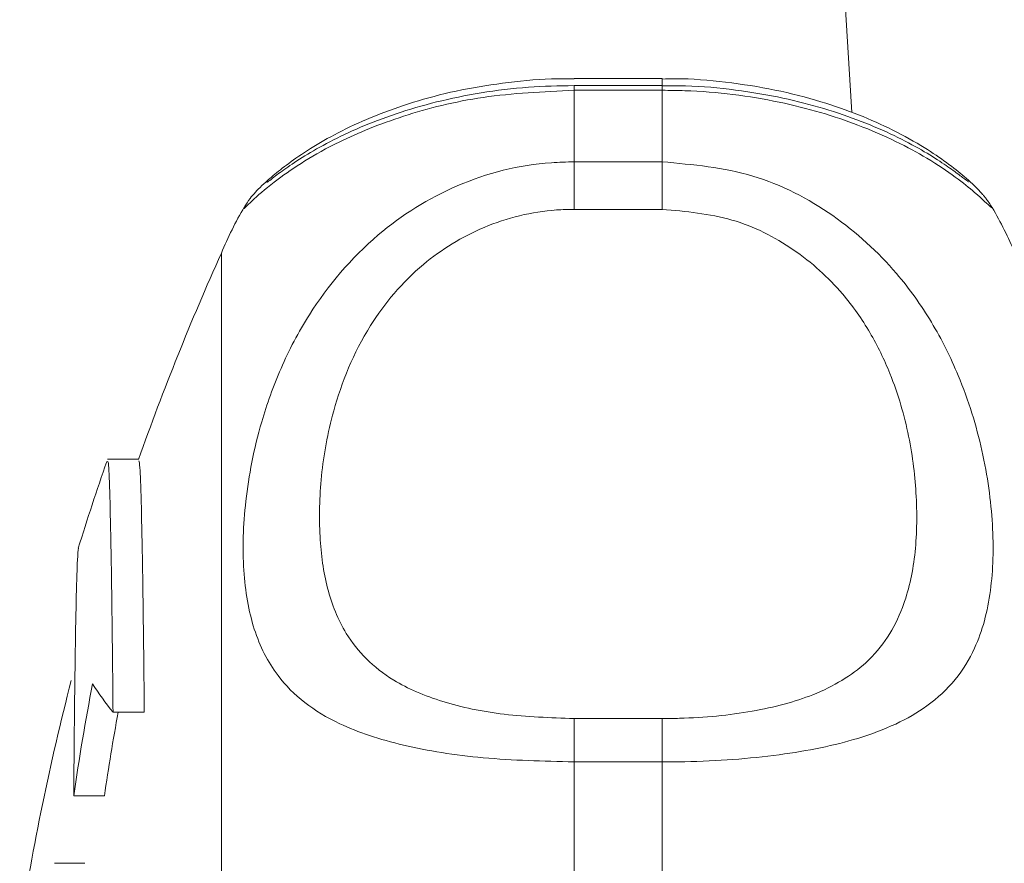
# Model space of a CAD drawing. Header units: millimetres. Extents: x 110 to 833, y 73 to 902.
# Tile 5 of 23: x 112 to 145, y 167 to 196. Entities that reach past the tile are written whole.
import ezdxf

# ---------------------------------------------------------------- set-up
doc = ezdxf.new("R2010")
doc.units = ezdxf.units.MM

msp = doc.modelspace()

# ---------------------------------------------------------------- linework, layer by layer
at = {"color": 7, "linetype": 'Continuous', "lineweight": 15}
for p, q in [((139.702, 200.139), (140.157, 192.922)), ((133.702, 194.075), (130.702, 194.075)), ((133.702, 193.842), (130.702, 193.842)), ((130.702, 193.678), (130.702, 191.247)), ((133.702, 193.678), (130.702, 193.678)), ((133.702, 191.247), (133.702, 193.678)), ((130.702, 191.247), (130.702, 189.63)), ((130.702, 191.247), (133.702, 191.247)), ((133.702, 191.247), (133.702, 189.63)), ((119.498, 189.697), (119.502, 189.704)), ((133.702, 189.63), (130.702, 189.63)), ((118.702, 114.139), (118.702, 188.139)), ((115.893, 181.132), (114.833, 181.132)), ((115.017, 172.535), (116.08, 172.535)), ((130.702, 172.316), (130.702, 170.841)), ((130.702, 172.316), (133.702, 172.316)), ((133.702, 172.316), (133.702, 170.841)), ((113.068, 171.496), (113.077, 171.496)), ((130.702, 170.841), (130.702, 165.071)), ((133.702, 170.841), (130.702, 170.841)), ((133.702, 165.071), (133.702, 170.841)), ((113.678, 169.688), (114.724, 169.688)), ((113.023, 167.395), (114.061, 167.395))]:
    msp.add_line(p, q, dxfattribs=at)
at = {"color": 8, "linetype": 'Continuous', "lineweight": 15}
for p, q in [((133.702, 194.075), (133.702, 193.842)), ((130.702, 193.842), (130.702, 193.678)), ((133.702, 193.842), (133.702, 193.678))]:
    msp.add_line(p, q, dxfattribs=at)
at = {"color": 7, "linetype": 'Continuous', "lineweight": 15}
for centre, radius, start, end in [((130.702, 183.139), 13, 149.6534, 157.3801), ((133.702, 183.139), 13, 22.6199, 30.2612), ((200.745, 151.139), 90, 155.72535, 160.53983), ((200.745, 151.139), 91, 160.80617, 162.75899), ((200.745, 151.139), 90, 165.54384, 171.05098), ((193.039, 158.228), 80.184, 169.01935, 171.78318), ((121.34, 177.809), 8.234, 211.5464, 219.8371), ((193.114, 158.231), 79.224, 169.59836, 171.6849)]:
    msp.add_arc(centre, radius, start, end, dxfattribs=at)
for points, knots in [([(130.703, 194.063), (130.587, 194.067), (129.908, 194.09), (128.672, 193.983), (127.054, 193.751), (125.564, 193.388), (124.213, 192.939), (123.033, 192.43), (122.021, 191.888), (121.219, 191.37), (120.593, 190.89), (120.243, 190.587), (119.99, 190.352), (119.806, 190.147), (119.628, 189.944), (119.52, 189.76), (119.491, 189.711)], [0, 0, 0, 0, 0.018036, 0.105541, 0.19239, 0.280679, 0.367212, 0.457701, 0.550777, 0.648707, 0.742202, 0.844362, 0.914205, 0.960402, 0.989403, 1, 1, 1, 1]), ([(144.927, 189.689), (144.891, 189.748), (144.818, 189.87), (144.725, 189.99), (144.65, 190.084), (144.586, 190.157), (144.402, 190.361), (144.047, 190.701), (143.431, 191.191), (142.637, 191.736), (141.631, 192.304), (140.435, 192.842), (139.096, 193.314), (137.57, 193.709), (135.888, 193.969), (134.575, 194.086), (133.852, 194.065), (133.702, 194.06)], [0, 0, 0, 0, 0.01147, 0.02365, 0.036166, 0.055859, 0.097921, 0.226007, 0.332108, 0.428438, 0.532854, 0.622119, 0.706864, 0.79889, 0.889556, 0.977021, 1, 1, 1, 1]), ([(130.702, 193.837), (130.184, 193.827), (129.107, 193.807), (127.521, 193.607), (126, 193.295), (124.614, 192.887), (123.391, 192.417), (122.353, 191.922), (121.49, 191.424), (120.863, 191.004), (120.48, 190.72), (120.273, 190.555), (120.263, 190.547), (120.26, 190.544)], [0, 0, 0, 0, 0.08847, 0.183972, 0.279486, 0.375616, 0.473809, 0.574688, 0.67879, 0.788184, 0.898138, 0.963123, 1, 1, 1, 1]), ([(144.12, 190.566), (144.12, 190.566), (144.12, 190.566), (143.97, 190.681), (143.707, 190.88), (143.169, 191.26), (142.446, 191.704), (141.51, 192.193), (140.369, 192.679), (139.071, 193.112), (137.611, 193.477), (136.005, 193.726), (134.664, 193.848), (133.896, 193.83), (133.702, 193.826)], [0, 0, 0, 0, 0.026284, 0.091816, 0.194631, 0.288826, 0.387109, 0.488561, 0.586351, 0.681065, 0.772388, 0.870598, 0.967334, 1, 1, 1, 1]), ([(130.702, 170.841), (129.655, 170.868), (127.585, 170.921), (124.825, 171.362), (122.837, 172.018), (121.482, 172.839), (120.463, 173.867), (119.739, 175.321), (119.399, 177.311), (119.465, 179.7), (119.919, 182.074), (120.69, 184.241), (121.857, 186.475), (123.785, 188.772), (126.681, 190.591), (129.085, 191.208), (130.445, 191.24), (130.702, 191.247)], [0, 0, 0, 0, 0.07471, 0.147656, 0.219564, 0.270922, 0.323815, 0.397478, 0.474063, 0.551015, 0.630949, 0.683293, 0.736876, 0.826072, 0.902519, 0.981571, 1, 1, 1, 1]), ([(133.702, 191.247), (134.749, 191.15), (136.819, 190.96), (139.58, 189.524), (141.567, 187.706), (142.922, 185.794), (143.941, 183.746), (144.665, 181.373), (145.005, 178.868), (144.94, 176.584), (144.485, 174.867), (143.714, 173.609), (142.548, 172.513), (140.62, 171.613), (137.723, 171.028), (135.32, 170.852), (133.959, 170.843), (133.702, 170.841)], [0, 0, 0, 0, 0.07471, 0.147656, 0.219564, 0.270922, 0.323815, 0.397478, 0.474063, 0.551015, 0.630949, 0.683293, 0.736876, 0.826072, 0.902519, 0.981571, 1, 1, 1, 1]), ([(130.702, 189.63), (130.504, 189.625), (129.458, 189.601), (127.604, 189.14), (125.359, 187.756), (123.509, 185.541), (122.488, 182.971), (122.052, 180.542), (122.01, 178.509), (122.255, 176.713), (122.8, 175.339), (123.594, 174.326), (124.627, 173.514), (126.169, 172.849), (128.302, 172.398), (129.896, 172.344), (130.702, 172.316)], [0, 0, 0, 0, 0.017505, 0.092617, 0.165614, 0.252546, 0.360089, 0.44392, 0.527841, 0.607176, 0.686353, 0.738345, 0.790251, 0.85956, 0.92903, 1, 1, 1, 1]), ([(133.702, 172.316), (133.9, 172.318), (134.947, 172.328), (136.801, 172.508), (139.045, 173.107), (140.895, 174.233), (141.916, 175.878), (142.353, 177.833), (142.394, 179.799), (142.149, 181.896), (141.604, 183.805), (140.81, 185.452), (139.777, 186.933), (138.235, 188.333), (136.102, 189.416), (134.508, 189.558), (133.702, 189.63)], [0, 0, 0, 0, 0.017505, 0.092617, 0.165614, 0.252546, 0.360089, 0.44392, 0.527841, 0.607176, 0.686353, 0.738345, 0.790251, 0.85956, 0.92903, 1, 1, 1, 1]), ([(115.017, 172.535), (115.006, 173.642), (114.984, 175.889), (114.945, 178.393), (114.904, 180.158), (114.864, 181.098), (114.838, 181.063), (114.827, 181.048)], [0, 0, 0, 0, 0.20748, 0.420977, 0.628462, 0.841965, 1, 1, 1, 1]), ([(115.893, 181.079), (115.905, 181.043), (115.933, 180.963), (115.974, 179.823), (116.016, 177.869), (116.052, 175.4), (116.071, 173.391), (116.08, 172.535)], [0, 0, 0, 0, 0.181386, 0.401724, 0.615853, 0.836192, 1, 1, 1, 1]), ([(113.841, 178.109), (113.829, 178.019), (113.804, 177.83), (113.767, 176.61), (113.731, 174.679), (113.701, 172.33), (113.685, 170.469), (113.678, 169.688)], [0, 0, 0, 0, 0.1954, 0.413129, 0.624722, 0.842452, 1, 1, 1, 1])]:
    msp.add_open_spline(points, degree=3, knots=knots, dxfattribs=at)
at = {"color": 8, "linetype": 'Continuous', "lineweight": 15}
for points, knots in [([(130.702, 193.678), (129.655, 193.63), (127.585, 193.533), (124.825, 192.835), (122.837, 192.021), (121.483, 191.26), (120.461, 190.548), (119.753, 189.934), (119.42, 189.598), (119.479, 189.674), (119.498, 189.697)], [0, 0, 0, 0, 0.147021, 0.290572, 0.432079, 0.533147, 0.637235, 0.782196, 0.932909, 1, 1, 1, 1]), ([(144.921, 189.683), (144.924, 189.673), (144.93, 189.65), (144.48, 190.094), (143.715, 190.714), (142.547, 191.507), (140.62, 192.483), (137.723, 193.349), (135.32, 193.659), (133.959, 193.675), (133.702, 193.678)], [0, 0, 0, 0, 0.115952, 0.273342, 0.376408, 0.481912, 0.657537, 0.80806, 0.963713, 1, 1, 1, 1])]:
    msp.add_open_spline(points, degree=3, knots=knots, dxfattribs=at)

doc.saveas('drawing.dxf')
